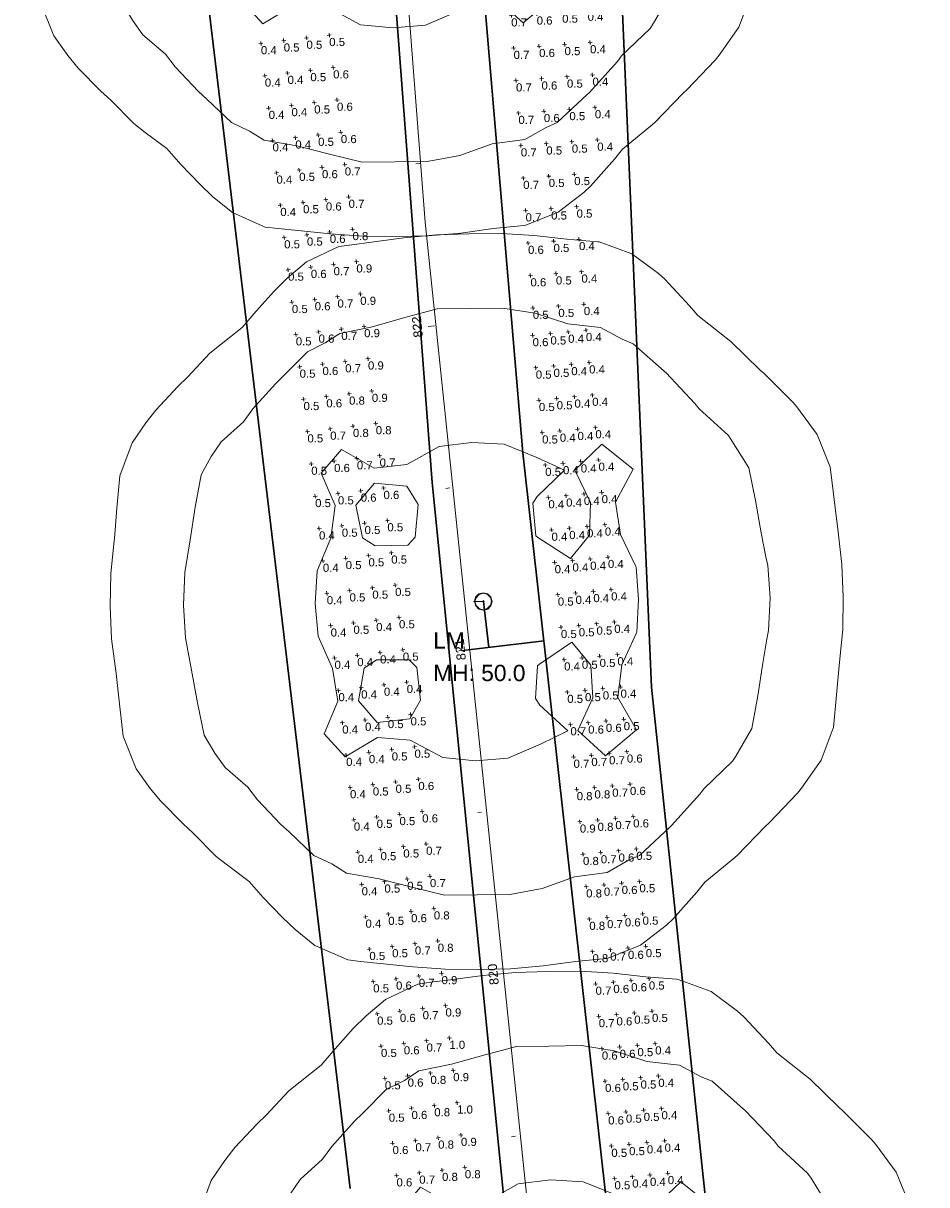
# Model space of a CAD drawing. Extents: x 11759 to 13757, y -2685 to 8839.
# Tile 12 of 55: x 12808 to 13086, y 4365 to 4722. Entities that reach past the tile are written whole.
import ezdxf

# ---------------------------------------------------------------- set-up
doc = ezdxf.new("R2010")
doc.units = 0
doc.header["$MEASUREMENT"] = 0
for name, color, linetype, lineweight in [('AGI32-115446_BK001 - Copy -- 2023-Jan-03 22h-01m-38s-DRAWING', 7, 'Continuous', 0), ('AGI32-Project_1-CALCPTS', 7, 'Continuous', 0), ('AGI32-Project_1-DRAWING', 7, 'Continuous', 0), ('AGI32-Project_1-LUMINAIRE', 7, 'Continuous', 0), ('AGI32-Project_1-MARKPOINT', 7, 'Continuous', 0), ('AGI32-Project_1-POLE_PENDANT', 7, 'Continuous', 0), ('AGI32-Project_1-STATISTICAL_AREA', 7, 'Continuous', 0), ('AGI32-Project_1-TEMPLATE', 7, 'Continuous', 0)]:
    doc.layers.add(name, color=color, linetype=linetype, lineweight=lineweight)
doc.styles.add('AGI32-Arial', font='arial.ttf')

# ---------------------------------------------------------------- blocks, each defined once
blk = doc.blocks.new('AGI32-ID1buv4w-Project_1-STATISTICAL_AREA-US 23 NB - Overall')
at = {"layer": 'AGI32-Project_1-STATISTICAL_AREA', "color": 7, "linetype": 'Continuous', "lineweight": 30}
for p, q in [((799.74, 3233.34), (832.63, 2801.45)), ((807.47, 2584.76), (762.78, 2957.77)), ((832.63, 2801.45), (866.95, 2459.18))]:
    blk.add_line(p, q, dxfattribs=at)
blk = doc.blocks.new('AGI32-ID1buv4w-Project_1-STATISTICAL_AREA-US 23 SB - Overall')
at = {"layer": 'AGI32-Project_1-STATISTICAL_AREA', "color": 7, "linetype": 'Continuous', "lineweight": 30}
for p, q in [((806.28, 3447.58), (860.5, 2810.59)), ((899.97, 2738.69), (888.05, 3015.17)), ((860.5, 2810.59), (913.54, 2334.49)), ((927.14, 2482.23), (899.97, 2738.69))]:
    blk.add_line(p, q, dxfattribs=at)
blk = doc.blocks.new('AGI32-ID1buv4w-Project_1-LUMINAIRE-LM_Symbol')
at = {"layer": 'AGI32-Project_1-LUMINAIRE', "color": 7, "linetype": 'ByBlock', "lineweight": 0}
for p, q in [((-0.78, 0.45, 0.3), (-0.9, 0, 0.3)), ((-0.78, 0.45), (-0.9, 0)), ((-0.9, 0, 0.3), (-0.78, 0.45, 0.3)), ((-0.9, 0, 0.3), (-0.78, -0.45, 0.3)), ((-0.9, 0), (-0.9, 0, 0.3)), ((-0.9, 0), (-0.78, -0.45)), ((-0.78, -0.45, 0.3), (-0.9, 0, 0.3)), ((-0.9, 0, 0.3), (-0.9, 0)), ((-0.73, 0.4), (-0.85, 0)), ((-0.85, 0), (-0.73, -0.4)), ((-0.45, 0.78, 0.3), (-0.78, 0.45, 0.3)), ((-0.45, 0.78), (-0.78, 0.45)), ((-0.78, 0.45, 0.3), (-0.45, 0.78, 0.3)), ((-0.78, 0.45), (-0.78, 0.45, 0.3)), ((-0.78, 0.45, 0.3), (-0.78, 0.45)), ((-0.4, 0.73), (-0.73, 0.4)), ((0, 0.9, 0.3), (-0.45, 0.78, 0.3)), ((0, 0.9), (-0.45, 0.78)), ((-0.45, 0.78, 0.3), (0, 0.9, 0.3)), ((-0.45, 0.78), (-0.45, 0.78, 0.3)), ((-0.45, 0.78, 0.3), (-0.45, 0.78)), ((0, 0.85), (-0.4, 0.73)), ((-0.1, 0), (0.1, 0)), ((0.45, 0.78, 0.3), (0, 0.9, 0.3)), ((0.45, 0.78), (0, 0.9)), ((0, 0.9), (0, 0.9, 0.3)), ((0, 0.9, 0.3), (0.45, 0.78, 0.3)), ((0, 0.9, 0.3), (0, 0.9)), ((0.4, 0.73), (0, 0.85)), ((0, -0.1), (0, 0.1)), ((0, 0.1), (0.1, 0)), ((0, -0.1), (0.1, 0)), ((0.73, 0.4), (0.4, 0.73)), ((0.78, 0.45, 0.3), (0.45, 0.78, 0.3)), ((0.78, 0.45), (0.45, 0.78)), ((0.45, 0.78), (0.45, 0.78, 0.3)), ((0.45, 0.78, 0.3), (0.78, 0.45, 0.3)), ((0.45, 0.78, 0.3), (0.45, 0.78)), ((0.85, 0), (0.73, 0.4)), ((0.73, -0.4), (0.85, 0)), ((0.9, 0, 0.3), (0.78, 0.45, 0.3)), ((0.9, 0), (0.78, 0.45)), ((0.78, 0.45), (0.78, 0.45, 0.3)), ((0.78, 0.45, 0.3), (0.9, 0, 0.3)), ((0.78, 0.45, 0.3), (0.78, 0.45)), ((0.78, -0.45, 0.3), (0.9, 0, 0.3)), ((0.78, -0.45), (0.9, 0)), ((0.9, 0, 0.3), (0.78, -0.45, 0.3)), ((0.9, 0, 0.3), (0.9, 0)), ((0.9, 0), (0.9, 0, 0.3)), ((-0.78, -0.45, 0.3), (-0.45, -0.78, 0.3)), ((-0.78, -0.45), (-0.78, -0.45, 0.3)), ((-0.78, -0.45), (-0.45, -0.78)), ((-0.45, -0.78, 0.3), (-0.78, -0.45, 0.3)), ((-0.78, -0.45, 0.3), (-0.78, -0.45)), ((-0.73, -0.4), (-0.4, -0.73)), ((-0.45, -0.78, 0.3), (0, -0.9, 0.3)), ((-0.45, -0.78), (-0.45, -0.78, 0.3)), ((-0.45, -0.78), (0, -0.9)), ((0, -0.9, 0.3), (-0.45, -0.78, 0.3)), ((-0.45, -0.78, 0.3), (-0.45, -0.78)), ((-0.4, -0.73), (0, -0.85)), ((0, -0.85), (0.4, -0.73)), ((0, -0.9, 0.3), (0.45, -0.78, 0.3)), ((0, -0.9), (0.45, -0.78)), ((0.45, -0.78, 0.3), (0, -0.9, 0.3)), ((0, -0.9), (0, -0.9, 0.3)), ((0, -0.9, 0.3), (0, -0.9)), ((0.4, -0.73), (0.73, -0.4)), ((0.45, -0.78, 0.3), (0.78, -0.45, 0.3)), ((0.45, -0.78), (0.78, -0.45)), ((0.78, -0.45, 0.3), (0.45, -0.78, 0.3)), ((0.45, -0.78), (0.45, -0.78, 0.3)), ((0.45, -0.78, 0.3), (0.45, -0.78)), ((0.78, -0.45), (0.78, -0.45, 0.3)), ((0.78, -0.45, 0.3), (0.78, -0.45))]:
    blk.add_line(p, q, dxfattribs=at)
blk = doc.blocks.new('AGI32-ID1buv4w-Project_1-LUMINAIRE-LM_124-1')
at = {"layer": 'AGI32-Project_1-LUMINAIRE', "color": 7, "linetype": 'ByBlock', "lineweight": 0, "xscale": 3, "yscale": 3, "zscale": 3}
blk.add_blockref('AGI32-ID1buv4w-Project_1-LUMINAIRE-LM_Symbol', (0, 0), dxfattribs=at)
blk = doc.blocks.new('AGI32-ID1buv4w-Project_1-LUMINAIRE-LM_124_Labels')
at = {"layer": 'AGI32-Project_1-LUMINAIRE', "color": 7, "linetype": 'ByBlock', "lineweight": 0, "char_height": 5, "attachment_point": 1, "style": 'AGI32-Arial'}
for s, insert in [('LM', (-12.37, -9.4, 50)), ('MH: 50.0', (-12.37, -19.4, 50))]:
    blk.add_mtext(s, dxfattribs=dict(at, insert=insert))
blk = doc.blocks.new('AGI32-ID1buv4w-Project_1-LUMINAIRE-LM_Template1')
at = {"layer": 'AGI32-Project_1-TEMPLATE', "color": 1, "linetype": 'ByBlock', "lineweight": 0}
for p, q in [((-36.02, 109.99, -50), (-30, 110.68, -50)), ((-30, 110.68, -50), (-20, 111.88, -50)), ((-20, 111.88, -50), (-10, 112.73, -50)), ((-10, 112.73, -50), (0, 112.91, -50)), ((0, 112.91, -50), (10, 112.83, -50)), ((10, 112.83, -50), (20, 112.09, -50)), ((20, 112.09, -50), (30, 110.85, -50)), ((30, 110.85, -50), (39.4, 109.99, -50)), ((-50, 104.94, -50), (-40, 109.5, -50)), ((-40, 109.5, -50), (-36.02, 109.99, -50)), ((39.4, 109.99, -50), (40, 109.93, -50)), ((40, 109.93, -50), (49.99, 106.1, -50)), ((-55.96, 99.99, -50), (-50, 104.94, -50)), ((49.99, 106.1, -50), (58.01, 99.99, -50)), ((-59.99, 96.08, -50), (-55.96, 99.99, -50)), ((58.01, 99.99, -50), (59.99, 98.21, -50)), ((59.99, 98.21, -50), (67.49, 89.99, -50)), ((-65.67, 89.99, -50), (-59.99, 96.08, -50)), ((-69.99, 85.03, -50), (-65.67, 89.99, -50)), ((67.49, 89.99, -50), (69.99, 87, -50)), ((69.99, 87, -50), (78.64, 79.99, -50)), ((-76.51, 79.99, -50), (-69.99, 85.03, -50)), ((-79.99, 77.26, -50), (-76.51, 79.99, -50)), ((78.64, 79.99, -50), (79.99, 78.89, -50)), ((79.99, 78.89, -50), (88.87, 69.99, -50)), ((-86.94, 69.99, -50), (-79.99, 77.26, -50)), ((-89.99, 67.14, -50), (-86.94, 69.99, -50)), ((88.87, 69.99, -50), (89.99, 68.99, -50)), ((89.99, 68.99, -50), (98.78, 59.99, -50)), ((-96.87, 59.99, -50), (-89.99, 67.14, -50)), ((-99.99, 56.1, -50), (-96.87, 59.99, -50)), ((98.78, 59.99, -50), (99.99, 58.51, -50)), ((99.99, 58.51, -50), (106.17, 49.99, -50)), ((-104.18, 49.99, -50), (-99.99, 56.1, -50)), ((-108.13, 40, -50), (-104.18, 49.99, -50)), ((106.17, 49.99, -50), (109.99, 40.21, -50)), ((-109.13, 30, -50), (-108.13, 40, -50)), ((109.99, 40.21, -50), (110.07, 40, -50)), ((110.07, 40, -50), (111.13, 30, -50)), ((-109.99, 20.7, -50), (-109.13, 30, -50)), ((111.13, 30, -50), (112.21, 20, -50)), ((-111.26, 10, -50), (-110.07, 20, -50)), ((-110.07, 20, -50), (-109.99, 20.7, -50)), ((112.21, 20, -50), (113.29, 10, -50)), ((-111.61, 0, -50), (-111.26, 10, -50)), ((113.29, 10, -50), (113.56, 0, -50)), ((-111.26, -10, -50), (-111.61, 0, -50)), ((113.56, 0, -50), (113.29, -10, -50)), ((-110.07, -20, -50), (-111.26, -10, -50)), ((113.29, -10, -50), (112.21, -20, -50)), ((-109.99, -20.7, -50), (-110.07, -20, -50)), ((-109.13, -30, -50), (-109.99, -20.7, -50)), ((112.21, -20, -50), (111.13, -30, -50)), ((-108.13, -40, -50), (-109.13, -30, -50)), ((111.13, -30, -50), (110.07, -40, -50)), ((-104.18, -50, -50), (-108.13, -40, -50)), ((109.99, -40.21, -50), (106.17, -50, -50)), ((110.07, -40, -50), (109.99, -40.21, -50)), ((-99.99, -56.1, -50), (-104.18, -50, -50)), ((106.17, -50, -50), (99.99, -58.51, -50)), ((-96.87, -59.99, -50), (-99.99, -56.1, -50)), ((-89.99, -67.14, -50), (-96.87, -59.99, -50)), ((98.78, -59.99, -50), (89.99, -68.99, -50)), ((99.99, -58.51, -50), (98.78, -59.99, -50)), ((-86.94, -69.99, -50), (-89.99, -67.14, -50)), ((-79.99, -77.26, -50), (-86.94, -69.99, -50)), ((88.87, -69.99, -50), (79.99, -78.89, -50)), ((89.99, -68.99, -50), (88.87, -69.99, -50)), ((-76.51, -79.99, -50), (-79.99, -77.26, -50)), ((-69.99, -85.03, -50), (-76.51, -79.99, -50)), ((78.64, -79.99, -50), (69.99, -87, -50)), ((79.99, -78.89, -50), (78.64, -79.99, -50)), ((-65.67, -89.99, -50), (-69.99, -85.03, -50)), ((69.99, -87, -50), (67.49, -89.99, -50)), ((-59.99, -96.08, -50), (-65.67, -89.99, -50)), ((67.49, -89.99, -50), (59.99, -98.21, -50)), ((-55.96, -99.99, -50), (-59.99, -96.08, -50)), ((59.99, -98.21, -50), (58.01, -99.99, -50)), ((-50, -104.94, -50), (-55.96, -99.99, -50)), ((58.01, -99.99, -50), (49.99, -106.1, -50)), ((-40, -109.5, -50), (-50, -104.94, -50)), ((49.99, -106.1, -50), (40, -109.93, -50)), ((-36.02, -109.99, -50), (-40, -109.5, -50)), ((-30, -110.68, -50), (-36.02, -109.99, -50)), ((39.4, -109.99, -50), (30, -110.85, -50)), ((40, -109.93, -50), (39.4, -109.99, -50)), ((-20, -111.88, -50), (-30, -110.68, -50)), ((-10, -112.73, -50), (-20, -111.88, -50)), ((0, -112.91, -50), (-10, -112.73, -50)), ((10, -112.83, -50), (0, -112.91, -50)), ((20, -112.09, -50), (10, -112.83, -50)), ((30, -110.85, -50), (20, -112.09, -50))]:
    blk.add_line(p, q, dxfattribs=at)
at = {"layer": 'AGI32-Project_1-TEMPLATE', "color": 5, "linetype": 'ByBlock', "lineweight": 0}
for p, q in [((-20, 87.43, -50), (-10, 89.98, -50)), ((-10, 89.98, -50), (0, 89.96, -50)), ((0, 89.96, -50), (10, 89.99, -50)), ((10, 89.99, -50), (20, 88.29, -50)), ((-30, 84.75, -50), (-20, 87.43, -50)), ((20, 88.29, -50), (30, 84.86, -50)), ((-44.52, 79.99, -50), (-40, 82.85, -50)), ((-40, 82.85, -50), (-30, 84.75, -50)), ((30, 84.86, -50), (40, 83.65, -50)), ((40, 83.65, -50), (46.61, 79.99, -50)), ((-50, 77.33, -50), (-44.52, 79.99, -50)), ((46.61, 79.99, -50), (49.99, 78.56, -50)), ((49.99, 78.56, -50), (59.42, 69.99, -50)), ((-57.49, 69.99, -50), (-50, 77.33, -50)), ((-59.99, 67.64, -50), (-57.49, 69.99, -50)), ((59.42, 69.99, -50), (59.99, 69.5, -50)), ((59.99, 69.5, -50), (68.77, 59.99, -50)), ((-67.06, 59.99, -50), (-59.99, 67.64, -50)), ((-69.99, 56.1, -50), (-67.06, 59.99, -50)), ((68.77, 59.99, -50), (69.99, 58.35, -50)), ((69.99, 58.35, -50), (78.97, 49.99, -50)), ((-76.9, 49.99, -50), (-69.99, 56.1, -50)), ((-79.99, 45.51, -50), (-76.9, 49.99, -50)), ((78.97, 49.99, -50), (79.99, 48.41, -50)), ((79.99, 48.41, -50), (85.03, 40, -50)), ((-83.19, 40, -50), (-79.99, 45.51, -50)), ((-85.15, 30, -50), (-83.19, 40, -50)), ((85.03, 40, -50), (86.99, 30, -50)), ((-86.82, 20, -50), (-85.15, 30, -50)), ((86.99, 30, -50), (88.58, 20, -50)), ((-88.57, 10, -50), (-86.82, 20, -50)), ((88.58, 20, -50), (89.99, 12.61, -50)), ((89.99, 12.61, -50), (90.52, 10, -50)), ((-89.09, 0, -50), (-88.57, 10, -50)), ((90.52, 10, -50), (91.07, 0, -50)), ((-88.57, -10, -50), (-89.09, 0, -50)), ((91.07, 0, -50), (90.52, -10, -50)), ((-86.82, -20, -50), (-88.57, -10, -50)), ((90.52, -10, -50), (89.99, -12.61, -50)), ((89.99, -12.61, -50), (88.58, -20, -50)), ((-85.15, -30, -50), (-86.82, -20, -50)), ((88.58, -20, -50), (86.99, -30, -50)), ((-83.19, -40, -50), (-85.15, -30, -50)), ((86.99, -30, -50), (85.03, -40, -50)), ((-79.99, -45.51, -50), (-83.19, -40, -50)), ((85.03, -40, -50), (79.99, -48.41, -50)), ((-76.9, -50, -50), (-79.99, -45.51, -50)), ((79.99, -48.41, -50), (78.97, -50, -50)), ((-69.99, -56.1, -50), (-76.9, -50, -50)), ((78.97, -50, -50), (69.99, -58.35, -50)), ((-67.06, -59.99, -50), (-69.99, -56.1, -50)), ((-59.99, -67.64, -50), (-67.06, -59.99, -50)), ((68.77, -59.99, -50), (59.99, -69.5, -50)), ((69.99, -58.35, -50), (68.77, -59.99, -50)), ((-57.49, -69.99, -50), (-59.99, -67.64, -50)), ((-50, -77.33, -50), (-57.49, -69.99, -50)), ((59.42, -69.99, -50), (49.99, -78.56, -50)), ((59.99, -69.5, -50), (59.42, -69.99, -50)), ((-44.52, -79.99, -50), (-50, -77.33, -50)), ((-40, -82.85, -50), (-44.52, -79.99, -50)), ((46.61, -79.99, -50), (40, -83.65, -50)), ((49.99, -78.56, -50), (46.61, -79.99, -50)), ((-30, -84.75, -50), (-40, -82.85, -50)), ((-20, -87.43, -50), (-30, -84.75, -50)), ((30, -84.86, -50), (20, -88.29, -50)), ((40, -83.65, -50), (30, -84.86, -50)), ((-10, -89.98, -50), (-20, -87.43, -50)), ((20, -88.29, -50), (10, -89.99, -50)), ((0, -89.96, -50), (-10, -89.98, -50)), ((10, -89.99, -50), (0, -89.96, -50))]:
    blk.add_line(p, q, dxfattribs=at)
at = {"layer": 'AGI32-Project_1-TEMPLATE', "color": 3, "linetype": 'ByBlock', "lineweight": 0}
for p, q in [((-46.32, 40, -50), (-40, 47.15, -50)), ((-40, 47.15, -50), (-30, 41.31, -50)), ((-20, 42.3, -50), (-10, 47.77, -50)), ((-10, 47.77, -50), (0, 48.88, -50)), ((0, 48.88, -50), (10, 48.16, -50)), ((10, 48.16, -50), (20, 44.03, -50)), ((31.6, 40, -50), (40, 47.79, -50)), ((40, 47.79, -50), (49.57, 40, -50)), ((20, 44.03, -50), (28.43, 40, -50)), ((-42.07, 30, -50), (-46.32, 40, -50)), ((-30, 41.31, -50), (-20, 42.3, -50)), ((28.43, 40, -50), (20, 32.04, -50)), ((36.32, 30, -50), (31.6, 40, -50)), ((49.57, 40, -50), (43.99, 30, -50)), ((-30, 36.78, -50), (-35.74, 30, -50)), ((-20, 35.69, -50), (-30, 36.78, -50)), ((-16.6, 30, -50), (-20, 35.69, -50)), ((-43.55, 20, -50), (-42.07, 30, -50)), ((-35.74, 30, -50), (-33.8, 20, -50)), ((-17.63, 20, -50), (-16.6, 30, -50)), ((20, 32.04, -50), (18.63, 30, -50)), ((18.63, 30, -50), (19.43, 20, -50)), ((35.83, 20, -50), (36.32, 30, -50)), ((43.99, 30, -50), (45.35, 20, -50)), ((-47.85, 10, -50), (-43.55, 20, -50)), ((-33.8, 20, -50), (-30, 17.54, -50)), ((-20, 17.59, -50), (-17.63, 20, -50)), ((19.43, 20, -50), (20, 19.48, -50)), ((20, 19.48, -50), (30, 12.84, -50)), ((30, 12.84, -50), (35.83, 20, -50)), ((45.35, 20, -50), (49.99, 10.16, -50)), ((-30, 17.54, -50), (-20, 17.59, -50)), ((-48.64, 0, -50), (-47.85, 10, -50)), ((49.99, 10.16, -50), (50.05, 10, -50)), ((50.05, 10, -50), (50.72, 0, -50)), ((-47.85, -10, -50), (-48.64, 0, -50)), ((50.72, 0, -50), (50.05, -10, -50)), ((-43.55, -20, -50), (-47.85, -10, -50)), ((49.99, -10.16, -50), (45.35, -20, -50)), ((50.05, -10, -50), (49.99, -10.16, -50)), ((30, -12.84, -50), (20, -19.48, -50)), ((35.83, -20, -50), (30, -12.84, -50)), ((-30, -17.54, -50), (-33.8, -20, -50)), ((-20, -17.59, -50), (-30, -17.54, -50)), ((-17.63, -20, -50), (-20, -17.59, -50)), ((-42.07, -30, -50), (-43.55, -20, -50)), ((-33.8, -20, -50), (-35.74, -30, -50)), ((-16.6, -30, -50), (-17.63, -20, -50)), ((19.43, -20, -50), (18.63, -30, -50)), ((20, -19.48, -50), (19.43, -20, -50)), ((36.32, -30, -50), (35.83, -20, -50)), ((45.35, -20, -50), (43.99, -30, -50)), ((-46.32, -40, -50), (-42.07, -30, -50)), ((-35.74, -30, -50), (-30, -36.78, -50)), ((-20, -35.69, -50), (-16.6, -30, -50)), ((18.63, -30, -50), (20, -32.04, -50)), ((20, -32.04, -50), (28.43, -40, -50)), ((31.6, -40, -50), (36.32, -30, -50)), ((43.99, -30, -50), (49.57, -40, -50)), ((-30, -36.78, -50), (-20, -35.69, -50)), ((-40, -47.15, -50), (-46.32, -40, -50)), ((-30, -41.31, -50), (-40, -47.15, -50)), ((-20, -42.3, -50), (-30, -41.31, -50)), ((-10, -47.77, -50), (-20, -42.3, -50)), ((28.43, -40, -50), (20, -44.03, -50)), ((40, -47.79, -50), (31.6, -40, -50)), ((49.57, -40, -50), (40, -47.79, -50)), ((20, -44.03, -50), (10, -48.16, -50)), ((0, -48.88, -50), (-10, -47.77, -50)), ((10, -48.16, -50), (0, -48.88, -50))]:
    blk.add_line(p, q, dxfattribs=at)
blk = doc.blocks.new('AGI32-ID1buv4w-Project_1-LUMINAIRE-LM_124')
at = {"layer": 'AGI32-Project_1-POLE_PENDANT', "color": 7, "linetype": 'ByBlock', "lineweight": 0}
for q in [(3, 0), (0, 0, -50)]:
    blk.add_line((0, 0), q, dxfattribs=at)
at = {"layer": 'AGI32-Project_1-LUMINAIRE', "color": 7, "linetype": 'ByBlock', "lineweight": 0}
blk.add_blockref('AGI32-ID1buv4w-Project_1-LUMINAIRE-LM_124-1', (3, 0), dxfattribs=at)
at = {"layer": 'AGI32-Project_1-LUMINAIRE', "color": 7, "linetype": 'ByBlock', "lineweight": 0, "rotation": 359.2909993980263}
blk.add_blockref('AGI32-ID1buv4w-Project_1-LUMINAIRE-LM_124_Labels', (0, 0, -50), dxfattribs=at)
at = {"layer": 'AGI32-Project_1-TEMPLATE', "color": 7, "linetype": 'ByBlock', "lineweight": 0}
blk.add_blockref('AGI32-ID1buv4w-Project_1-LUMINAIRE-LM_Template1', (0, 0), dxfattribs=at)
blk = doc.blocks.new('AGI32-ID1buv4w-Project_1-LUMINAIRE-LM_135-1')
at = {"layer": 'AGI32-Project_1-LUMINAIRE', "color": 7, "linetype": 'ByBlock', "lineweight": 0, "xscale": 3, "yscale": 3, "zscale": 3}
blk.add_blockref('AGI32-ID1buv4w-Project_1-LUMINAIRE-LM_Symbol', (0, 0), dxfattribs=at)
blk = doc.blocks.new('AGI32-ID1buv4w-Project_1-LUMINAIRE-LM_135_Labels')
at = {"layer": 'AGI32-Project_1-LUMINAIRE', "color": 7, "linetype": 'ByBlock', "lineweight": 0, "char_height": 5, "attachment_point": 1, "style": 'AGI32-Arial'}
for s, insert in [('LM', (-12.37, -9.4, 50)), ('MH: 50.0', (-12.37, -19.4, 50))]:
    blk.add_mtext(s, dxfattribs=dict(at, insert=insert))
blk = doc.blocks.new('AGI32-ID1buv4w-Project_1-LUMINAIRE-LM_135')
at = {"layer": 'AGI32-Project_1-POLE_PENDANT', "color": 7, "linetype": 'ByBlock', "lineweight": 0}
for q in [(3, 0), (0, 0, -50)]:
    blk.add_line((0, 0), q, dxfattribs=at)
at = {"layer": 'AGI32-Project_1-LUMINAIRE', "color": 7, "linetype": 'ByBlock', "lineweight": 0}
blk.add_blockref('AGI32-ID1buv4w-Project_1-LUMINAIRE-LM_135-1', (3, 0), dxfattribs=at)
at = {"layer": 'AGI32-Project_1-LUMINAIRE', "color": 7, "linetype": 'ByBlock', "lineweight": 0, "rotation": 359.2909993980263}
blk.add_blockref('AGI32-ID1buv4w-Project_1-LUMINAIRE-LM_135_Labels', (0, 0, -50), dxfattribs=at)
at = {"layer": 'AGI32-Project_1-TEMPLATE', "color": 7, "linetype": 'ByBlock', "lineweight": 0}
blk.add_blockref('AGI32-ID1buv4w-Project_1-LUMINAIRE-LM_Template1', (0, 0), dxfattribs=at)
blk = doc.blocks.new('AGI32-ID1buv4w-Project_1-LUMINAIRE-LM_137-1')
at = {"layer": 'AGI32-Project_1-LUMINAIRE', "color": 7, "linetype": 'ByBlock', "lineweight": 0, "xscale": 3, "yscale": 3, "zscale": 3}
blk.add_blockref('AGI32-ID1buv4w-Project_1-LUMINAIRE-LM_Symbol', (0, 0), dxfattribs=at)
blk = doc.blocks.new('AGI32-ID1buv4w-Project_1-LUMINAIRE-LM_137_Labels')
at = {"layer": 'AGI32-Project_1-LUMINAIRE', "color": 7, "linetype": 'ByBlock', "lineweight": 0, "char_height": 5, "attachment_point": 1, "style": 'AGI32-Arial'}
for s, insert in [('LM', (-12.37, -9.4, 50)), ('MH: 50.0', (-12.37, -19.4, 50))]:
    blk.add_mtext(s, dxfattribs=dict(at, insert=insert))
blk = doc.blocks.new('AGI32-ID1buv4w-Project_1-LUMINAIRE-LM_137')
at = {"layer": 'AGI32-Project_1-POLE_PENDANT', "color": 7, "linetype": 'ByBlock', "lineweight": 0}
for q in [(3, 0), (0, 0, -50)]:
    blk.add_line((0, 0), q, dxfattribs=at)
at = {"layer": 'AGI32-Project_1-LUMINAIRE', "color": 7, "linetype": 'ByBlock', "lineweight": 0}
blk.add_blockref('AGI32-ID1buv4w-Project_1-LUMINAIRE-LM_137-1', (3, 0), dxfattribs=at)
at = {"layer": 'AGI32-Project_1-LUMINAIRE', "color": 7, "linetype": 'ByBlock', "lineweight": 0, "rotation": 359.2909993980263}
blk.add_blockref('AGI32-ID1buv4w-Project_1-LUMINAIRE-LM_137_Labels', (0, 0, -50), dxfattribs=at)
at = {"layer": 'AGI32-Project_1-TEMPLATE', "color": 7, "linetype": 'ByBlock', "lineweight": 0}
blk.add_blockref('AGI32-ID1buv4w-Project_1-LUMINAIRE-LM_Template1', (0, 0), dxfattribs=at)
blk = doc.blocks.new('AGI32-ID1buv4w-MARKPOINT')
at = {"layer": 'AGI32-Project_1-MARKPOINT', "color": 0, "linetype": 'Continuous', "lineweight": 0}
for p, q in [((-0.125, 0), (0.125, 0)), ((0, -0.125), (0, 0.125))]:
    blk.add_line(p, q, dxfattribs=at)
blk = doc.blocks.new('AGI32-ID1buv4w-Project_1-CALCPTS-US 23 NB - STA 817+00 TO STA 822+_Luminance')
at = {"layer": 'AGI32-Project_1-MARKPOINT', "color": 154, "linetype": 'Continuous', "lineweight": 0, "xscale": 5, "yscale": 5, "zscale": 5, "rotation": 95.5470793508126}
for p in [(879.84, 2848.22), (863.47, 2846.63), (868.93, 2847.16), (874.38, 2847.69), (875.35, 2837.73), (880.81, 2838.26), (864.44, 2836.67), (869.9, 2837.2), (865.41, 2826.72), (870.86, 2827.25), (876.32, 2827.78), (881.77, 2828.31), (866.38, 2816.77), (871.83, 2817.3), (877.28, 2817.83), (882.74, 2818.36), (867.34, 2806.81), (872.8, 2807.34), (878.25, 2807.87), (883.71, 2808.4), (884.67, 2798.45), (868.31, 2796.86), (873.76, 2797.39), (879.22, 2797.92), (874.73, 2787.44), (880.18, 2787.97), (885.64, 2788.5), (869.27, 2786.91), (870.24, 2776.95), (875.7, 2777.48), (881.15, 2778.01), (886.61, 2778.54), (871.21, 2767), (876.66, 2767.53), (882.12, 2768.06), (887.57, 2768.59), (872.17, 2757.05), (877.63, 2757.58), (883.08, 2758.11), (888.54, 2758.64), (884.05, 2748.16), (889.51, 2748.68), (873.14, 2747.09), (878.6, 2747.62), (879.56, 2737.67), (885.02, 2738.2), (890.47, 2738.73), (874.11, 2737.14), (875.07, 2727.19), (880.53, 2727.72), (885.98, 2728.25), (891.44, 2728.78), (876.04, 2717.24), (881.5, 2717.76), (886.95, 2718.3), (892.41, 2718.82), (877.01, 2707.28), (882.46, 2707.81), (887.92, 2708.34), (893.37, 2708.87), (888.88, 2698.39), (894.34, 2698.92), (877.97, 2697.33), (883.43, 2697.86), (884.4, 2687.91), (889.85, 2688.44), (895.31, 2688.97), (878.94, 2687.38), (879.91, 2677.42), (885.36, 2677.95), (890.82, 2678.48), (896.27, 2679.01), (880.88, 2667.47), (886.33, 2668), (891.78, 2668.53), (897.24, 2669.06), (898.21, 2659.11), (881.84, 2657.52), (887.3, 2658.05), (892.75, 2658.58), (893.72, 2648.62), (899.17, 2649.15), (882.81, 2647.56), (888.26, 2648.09), (889.23, 2638.14), (894.68, 2638.67), (900.14, 2639.2), (883.77, 2637.61), (884.74, 2627.66), (890.2, 2628.19), (895.65, 2628.72), (901.11, 2629.25), (885.71, 2617.7), (891.16, 2618.23), (896.62, 2618.76), (902.07, 2619.29), (903.04, 2609.34), (886.67, 2607.75), (892.13, 2608.28), (897.58, 2608.81), (898.55, 2598.86), (904.01, 2599.39), (887.64, 2597.8), (893.1, 2598.33), (888.61, 2587.84), (894.06, 2588.37), (899.52, 2588.9), (904.97, 2589.43)]:
    blk.add_blockref('AGI32-ID1buv4w-MARKPOINT', p, dxfattribs=at)
at = {"layer": 'AGI32-Project_1-CALCPTS', "color": 154, "linetype": 'Continuous', "lineweight": 0, "char_height": 2.5, "attachment_point": 1, "style": 'AGI32-Arial'}
for s, insert in [('0.6', (863.47, 2845.79)), ('0.5', (868.93, 2846.32)), ('0.4', (874.38, 2846.85)), ('0.4', (879.84, 2847.38)), ('0.5', (864.44, 2835.84)), ('0.5', (869.9, 2836.37)), ('0.4', (875.35, 2836.9)), ('0.4', (880.81, 2837.43)), ('0.4', (881.77, 2827.48)), ('0.5', (865.41, 2825.89)), ('0.5', (870.86, 2826.42)), ('0.4', (876.32, 2826.95)), ('0.4', (877.28, 2816.99)), ('0.4', (882.74, 2817.52)), ('0.5', (866.38, 2815.93)), ('0.4', (871.83, 2816.46)), ('0.5', (867.34, 2805.98)), ('0.4', (872.8, 2806.51)), ('0.4', (878.25, 2807.04)), ('0.4', (883.71, 2807.57)), ('0.4', (868.31, 2796.03)), ('0.4', (873.76, 2796.56)), ('0.4', (879.22, 2797.09)), ('0.4', (884.67, 2797.62)), ('0.4', (869.27, 2786.07)), ('0.4', (874.73, 2786.6)), ('0.4', (880.18, 2787.13)), ('0.4', (885.64, 2787.66)), ('0.4', (886.61, 2777.71)), ('0.4', (870.24, 2776.12)), ('0.4', (875.7, 2776.65)), ('0.4', (881.15, 2777.18)), ('0.4', (876.66, 2766.7)), ('0.4', (882.12, 2767.23)), ('0.4', (887.57, 2767.76)), ('0.5', (871.21, 2766.17)), ('0.5', (872.17, 2756.21)), ('0.5', (877.63, 2756.74)), ('0.5', (883.08, 2757.27)), ('0.4', (888.54, 2757.8)), ('0.4', (873.14, 2746.26)), ('0.5', (878.6, 2746.79)), ('0.5', (884.05, 2747.32)), ('0.4', (889.51, 2747.85)), ('0.5', (874.11, 2736.31)), ('0.5', (879.56, 2736.84)), ('0.5', (885.02, 2737.37)), ('0.4', (890.47, 2737.9)), ('0.6', (885.98, 2727.41)), ('0.5', (891.44, 2727.94)), ('0.7', (875.07, 2726.36)), ('0.6', (880.53, 2726.89)), ('0.7', (881.5, 2716.93)), ('0.7', (886.95, 2717.46)), ('0.6', (892.41, 2717.99)), ('0.7', (876.04, 2716.4)), ('0.8', (877.01, 2706.45)), ('0.8', (882.46, 2706.98)), ('0.7', (887.92, 2707.51)), ('0.6', (893.37, 2708.04)), ('0.9', (877.97, 2696.5)), ('0.8', (883.43, 2697.03)), ('0.7', (888.88, 2697.56)), ('0.6', (894.34, 2698.09)), ('0.8', (878.94, 2686.54)), ('0.7', (884.4, 2687.07)), ('0.6', (889.85, 2687.6)), ('0.5', (895.31, 2688.13)), ('0.6', (890.82, 2677.65)), ('0.5', (896.27, 2678.18)), ('0.8', (879.91, 2676.59)), ('0.7', (885.36, 2677.12)), ('0.7', (886.33, 2667.17)), ('0.6', (891.78, 2667.7)), ('0.5', (897.24, 2668.23)), ('0.8', (880.88, 2666.64)), ('0.8', (881.84, 2656.68)), ('0.7', (887.3, 2657.21)), ('0.6', (892.75, 2657.74)), ('0.5', (898.21, 2658.27)), ('0.7', (882.81, 2646.73)), ('0.6', (888.26, 2647.26)), ('0.6', (893.72, 2647.79)), ('0.5', (899.17, 2648.32)), ('0.5', (900.14, 2638.37)), ('0.7', (883.77, 2636.78)), ('0.6', (889.23, 2637.31)), ('0.5', (894.68, 2637.84)), ('0.5', (895.65, 2627.88)), ('0.4', (901.11, 2628.41)), ('0.6', (884.74, 2626.82)), ('0.6', (890.2, 2627.35)), ('0.5', (891.16, 2617.4)), ('0.5', (896.62, 2617.93)), ('0.4', (902.07, 2618.46)), ('0.6', (885.71, 2616.87)), ('0.6', (886.67, 2606.92)), ('0.5', (892.13, 2607.45)), ('0.5', (897.58, 2607.98)), ('0.4', (903.04, 2608.51)), ('0.5', (887.64, 2596.96)), ('0.5', (893.1, 2597.49)), ('0.4', (898.55, 2598.02)), ('0.4', (904.01, 2598.55)), ('0.4', (904.97, 2588.6)), ('0.5', (888.61, 2587.01)), ('0.4', (894.06, 2587.54)), ('0.4', (899.52, 2588.07))]:
    blk.add_mtext(s, dxfattribs=dict(at, insert=insert))
blk = doc.blocks.new('AGI32-ID1buv4w-Project_1-CALCPTS-US 23 NB - STA 822+00 TO STA 823+00_Luminance')
at = {"layer": 'AGI32-Project_1-MARKPOINT', "color": 154, "linetype": 'Continuous', "lineweight": 0, "xscale": 5, "yscale": 5, "zscale": 5, "rotation": 94.23708066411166}
for p in [(856.89, 2944.77), (864.72, 2945.35), (872.54, 2945.93), (880.37, 2946.51), (857.63, 2934.8), (865.46, 2935.38), (873.28, 2935.96), (881.11, 2936.54), (881.85, 2926.57), (858.37, 2924.83), (866.2, 2925.41), (874.02, 2925.99), (874.76, 2916.01), (882.59, 2916.59), (859.11, 2914.85), (866.93, 2915.43), (867.67, 2905.46), (875.5, 2906.04), (883.33, 2906.62), (859.85, 2904.88), (860.58, 2894.91), (868.41, 2895.49), (876.24, 2896.07), (861.32, 2884.94), (869.15, 2885.52), (876.98, 2886.1), (862.06, 2874.96), (869.89, 2875.54), (877.72, 2876.12), (878.46, 2866.15), (862.8, 2864.99), (870.63, 2865.57), (871.37, 2855.6), (879.2, 2856.18), (863.54, 2855.02)]:
    blk.add_blockref('AGI32-ID1buv4w-MARKPOINT', p, dxfattribs=at)
at = {"layer": 'AGI32-Project_1-CALCPTS', "color": 154, "linetype": 'Continuous', "lineweight": 0, "char_height": 2.5, "attachment_point": 1, "style": 'AGI32-Arial'}
for s, insert in [('0.5', (872.54, 2945.1)), ('0.4', (880.37, 2945.68)), ('0.7', (856.89, 2943.94)), ('0.6', (864.72, 2944.52)), ('0.6', (865.46, 2934.55)), ('0.5', (873.28, 2935.13)), ('0.4', (881.11, 2935.71)), ('0.7', (857.63, 2933.97)), ('0.7', (858.37, 2923.99)), ('0.6', (866.2, 2924.57)), ('0.5', (874.02, 2925.15)), ('0.4', (881.85, 2925.73)), ('0.7', (859.11, 2914.02)), ('0.6', (866.93, 2914.6)), ('0.5', (874.76, 2915.18)), ('0.4', (882.59, 2915.76)), ('0.4', (883.33, 2905.79)), ('0.7', (859.85, 2904.05)), ('0.5', (867.67, 2904.63)), ('0.5', (875.5, 2905.21)), ('0.5', (876.24, 2895.23)), ('0.7', (860.58, 2894.07)), ('0.5', (868.41, 2894.65)), ('0.5', (869.15, 2884.68)), ('0.5', (876.98, 2885.26)), ('0.7', (861.32, 2884.1)), ('0.6', (862.06, 2874.13)), ('0.5', (869.89, 2874.71)), ('0.4', (877.72, 2875.29)), ('0.6', (862.8, 2864.16)), ('0.5', (870.63, 2864.74)), ('0.4', (878.46, 2865.32)), ('0.5', (863.54, 2854.18)), ('0.5', (871.37, 2854.76)), ('0.4', (879.2, 2855.34))]:
    blk.add_mtext(s, dxfattribs=dict(at, insert=insert))
blk = doc.blocks.new('AGI32-ID1buv4w-Project_1-CALCPTS-US 23 SB - STA 823+00 TO STA 813+50_Luminance')
at = {"layer": 'AGI32-Project_1-MARKPOINT', "color": 154, "linetype": 'Continuous', "lineweight": 0, "xscale": 5.000000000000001, "yscale": 5.000000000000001, "zscale": 5.000000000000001, "rotation": 276.8312320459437}
for p in [(794.02, 2937.91), (801.01, 2938.75), (780.03, 2936.24), (787.02, 2937.08), (788.21, 2927.15), (795.21, 2927.99), (802.2, 2928.82), (781.22, 2926.31), (782.41, 2916.38), (789.4, 2917.22), (796.4, 2918.06), (803.39, 2918.89), (804.58, 2908.97), (783.6, 2906.45), (790.59, 2907.29), (797.59, 2908.13), (798.78, 2898.2), (805.77, 2899.04), (784.79, 2896.52), (791.78, 2897.36), (792.97, 2887.43), (799.97, 2888.27), (806.96, 2889.11), (785.98, 2886.59), (787.17, 2876.66), (794.16, 2877.5), (801.16, 2878.34), (808.15, 2879.18), (788.36, 2866.74), (795.35, 2867.57), (802.35, 2868.41), (809.34, 2869.25), (810.53, 2859.32), (789.54, 2856.81), (796.54, 2857.64), (803.54, 2858.48), (804.72, 2848.55), (811.72, 2849.39), (790.73, 2846.88), (797.73, 2847.72), (798.92, 2837.79), (805.91, 2838.62), (812.91, 2839.46), (791.92, 2836.95), (793.11, 2827.02), (800.11, 2827.86), (807.1, 2828.7), (814.1, 2829.53), (815.29, 2819.61), (794.3, 2817.09), (801.3, 2817.93), (808.29, 2818.77), (809.48, 2808.84), (816.48, 2809.68), (795.49, 2807.16), (802.49, 2808), (803.68, 2798.07), (810.67, 2798.91), (817.67, 2799.75), (796.68, 2797.23), (804.87, 2788.14), (811.86, 2788.98), (818.86, 2789.82), (797.87, 2787.3), (799.06, 2777.38), (806.06, 2778.21), (813.05, 2779.05), (820.05, 2779.89), (821.24, 2769.96), (800.25, 2767.45), (807.25, 2768.28), (814.24, 2769.12), (815.43, 2759.19), (822.43, 2760.03), (801.44, 2757.52), (808.43, 2758.36), (809.62, 2748.43), (816.62, 2749.26), (823.61, 2750.1), (802.63, 2747.59), (803.82, 2737.66), (810.81, 2738.5), (817.81, 2739.34), (824.8, 2740.17), (805.01, 2727.73), (812, 2728.57), (819, 2729.41), (825.99, 2730.24), (827.18, 2720.32), (806.2, 2717.8), (813.19, 2718.64), (820.19, 2719.48), (821.38, 2709.55), (828.37, 2710.39), (807.39, 2707.87), (814.38, 2708.71), (815.57, 2698.78), (822.57, 2699.62), (829.56, 2700.46), (808.58, 2697.94), (809.77, 2688.01), (816.76, 2688.85), (823.76, 2689.69), (830.75, 2690.53), (831.94, 2680.6), (810.96, 2678.09), (817.95, 2678.92), (824.95, 2679.76), (826.14, 2669.83), (833.13, 2670.67), (812.14, 2668.16), (819.14, 2668.99), (820.33, 2659.07), (827.32, 2659.9), (834.32, 2660.74), (813.33, 2658.23), (821.52, 2649.14), (828.51, 2649.97), (835.51, 2650.81), (814.52, 2648.3), (815.71, 2638.37), (822.71, 2639.21), (829.7, 2640.05), (836.7, 2640.88), (837.89, 2630.95), (816.9, 2628.44), (823.9, 2629.28), (830.89, 2630.12), (832.08, 2620.19), (839.08, 2621.03), (818.09, 2618.51), (825.09, 2619.35), (826.28, 2609.42), (833.27, 2610.26), (840.27, 2611.1), (819.28, 2608.58), (820.47, 2598.65), (827.47, 2599.49), (834.46, 2600.33), (841.46, 2601.17), (821.66, 2588.72), (828.66, 2589.56), (835.65, 2590.4), (842.65, 2591.24)]:
    blk.add_blockref('AGI32-ID1buv4w-MARKPOINT', p, dxfattribs=at)
at = {"layer": 'AGI32-Project_1-CALCPTS', "color": 154, "linetype": 'Continuous', "lineweight": 0, "char_height": 2.5, "attachment_point": 1, "style": 'AGI32-Arial'}
for s, insert in [('0.5', (801.01, 2937.92)), ('0.4', (780.03, 2935.41)), ('0.5', (787.02, 2936.24)), ('0.5', (794.02, 2937.08)), ('0.5', (795.21, 2927.15)), ('0.6', (802.2, 2927.99)), ('0.4', (781.22, 2925.48)), ('0.4', (788.21, 2926.31)), ('0.4', (789.4, 2916.39)), ('0.5', (796.4, 2917.22)), ('0.6', (803.39, 2918.06)), ('0.4', (782.41, 2915.55)), ('0.4', (790.59, 2906.46)), ('0.5', (797.59, 2907.29)), ('0.6', (804.58, 2908.13)), ('0.4', (783.6, 2905.62)), ('0.4', (784.79, 2895.69)), ('0.5', (791.78, 2896.53)), ('0.6', (798.78, 2897.37)), ('0.7', (805.77, 2898.2)), ('0.7', (806.96, 2888.27)), ('0.4', (785.98, 2885.76)), ('0.5', (792.97, 2886.6)), ('0.6', (799.97, 2887.44)), ('0.6', (801.16, 2877.51)), ('0.8', (808.15, 2878.35)), ('0.5', (787.17, 2875.83)), ('0.5', (794.16, 2876.67)), ('0.6', (795.35, 2866.74)), ('0.7', (802.35, 2867.58)), ('0.9', (809.34, 2868.42)), ('0.5', (788.36, 2865.9)), ('0.5', (789.54, 2855.97)), ('0.6', (796.54, 2856.81)), ('0.7', (803.54, 2857.65)), ('0.9', (810.53, 2858.49)), ('0.5', (790.73, 2846.04)), ('0.6', (797.73, 2846.88)), ('0.7', (804.72, 2847.72)), ('0.9', (811.72, 2848.56)), ('0.9', (812.91, 2838.63)), ('0.5', (791.92, 2836.12)), ('0.6', (798.92, 2836.95)), ('0.7', (805.91, 2837.79)), ('0.8', (807.1, 2827.86)), ('0.9', (814.1, 2828.7)), ('0.5', (793.11, 2826.19)), ('0.6', (800.11, 2827.02)), ('0.7', (801.3, 2817.1)), ('0.8', (808.29, 2817.93)), ('0.8', (815.29, 2818.77)), ('0.5', (794.3, 2816.26)), ('0.5', (795.49, 2806.33)), ('0.6', (802.49, 2807.17)), ('0.7', (809.48, 2808)), ('0.7', (816.48, 2808.84)), ('0.6', (817.67, 2798.91)), ('0.5', (796.68, 2796.4)), ('0.5', (803.68, 2797.24)), ('0.6', (810.67, 2798.08)), ('0.5', (811.86, 2788.15)), ('0.5', (818.86, 2788.98)), ('0.4', (797.87, 2786.47)), ('0.5', (804.87, 2787.31)), ('0.5', (806.06, 2777.38)), ('0.5', (813.05, 2778.22)), ('0.5', (820.05, 2779.06)), ('0.4', (799.06, 2776.54)), ('0.5', (807.25, 2767.45)), ('0.5', (814.24, 2768.29)), ('0.5', (821.24, 2769.13)), ('0.4', (800.25, 2766.61)), ('0.4', (801.44, 2756.68)), ('0.5', (808.43, 2757.52)), ('0.4', (815.43, 2758.36)), ('0.5', (822.43, 2759.2)), ('0.5', (823.61, 2749.27)), ('0.4', (802.63, 2746.75)), ('0.4', (809.62, 2747.59)), ('0.4', (816.62, 2748.43)), ('0.4', (817.81, 2738.5)), ('0.4', (824.8, 2739.34)), ('0.4', (803.82, 2736.83)), ('0.4', (810.81, 2737.66)), ('0.4', (812, 2727.73)), ('0.5', (819, 2728.57)), ('0.5', (825.99, 2729.41)), ('0.4', (805.01, 2726.9)), ('0.4', (806.2, 2716.97)), ('0.4', (813.19, 2717.81)), ('0.5', (820.19, 2718.64)), ('0.5', (827.18, 2719.48)), ('0.4', (807.39, 2707.04)), ('0.5', (814.38, 2707.88)), ('0.5', (821.38, 2708.71)), ('0.6', (828.37, 2709.55)), ('0.6', (829.56, 2699.62)), ('0.4', (808.58, 2697.11)), ('0.5', (815.57, 2697.95)), ('0.5', (822.57, 2698.79)), ('0.5', (823.76, 2688.86)), ('0.7', (830.75, 2689.69)), ('0.4', (809.77, 2687.18)), ('0.5', (816.76, 2688.02)), ('0.5', (817.95, 2678.09)), ('0.5', (824.95, 2678.93)), ('0.7', (831.94, 2679.77)), ('0.4', (810.96, 2677.25)), ('0.4', (812.14, 2667.32)), ('0.5', (819.14, 2668.16)), ('0.6', (826.14, 2669)), ('0.8', (833.13, 2669.84)), ('0.8', (834.32, 2659.91)), ('0.5', (813.33, 2657.39)), ('0.5', (820.33, 2658.23)), ('0.7', (827.32, 2659.07)), ('0.7', (828.51, 2649.14)), ('0.9', (835.51, 2649.98)), ('0.5', (814.52, 2647.46)), ('0.6', (821.52, 2648.3)), ('0.6', (822.71, 2638.37)), ('0.7', (829.7, 2639.21)), ('0.9', (836.7, 2640.05)), ('0.5', (815.71, 2637.54)), ('0.5', (816.9, 2627.61)), ('0.6', (823.9, 2628.44)), ('0.7', (830.89, 2629.28)), ('1.0', (837.89, 2630.12)), ('0.5', (818.09, 2617.68)), ('0.6', (825.09, 2618.52)), ('0.8', (832.08, 2619.35)), ('0.9', (839.08, 2620.19)), ('1.0', (840.27, 2610.26)), ('0.5', (819.28, 2607.75)), ('0.6', (826.28, 2608.59)), ('0.8', (833.27, 2609.42)), ('0.8', (834.46, 2599.5)), ('0.9', (841.46, 2600.33)), ('0.6', (820.47, 2597.82)), ('0.7', (827.47, 2598.66)), ('0.7', (828.66, 2588.73)), ('0.8', (835.65, 2589.57)), ('0.8', (842.65, 2590.4)), ('0.6', (821.66, 2587.89))]:
    blk.add_mtext(s, dxfattribs=dict(at, insert=insert))

msp = doc.modelspace()

# ---------------------------------------------------------------- linework, layer by layer
at = {"layer": 'AGI32-115446_BK001 - Copy -- 2023-Jan-03 22h-01m-38s-DRAWING', "color": 7, "linetype": 'Continuous', "lineweight": 0}
for p, q in [((12931.83, 4660.54), (12895.98, 5126.31)), ((12931.83, 4660.54), (12895.98, 5126.31)), ((12930.21, 4678.5), (12929.02, 4678.39)), ((12980.33, 4195.91), (12931.83, 4660.54)), ((12980.33, 4195.91), (12931.83, 4660.54)), ((12934.75, 4628.7), (12932.76, 4628.52)), ((12939.43, 4578.92), (12938.23, 4578.81)), ((12944.25, 4529.15), (12942.26, 4528.96)), ((12949.22, 4479.4), (12948.03, 4479.28)), ((12954.33, 4429.66), (12952.34, 4429.46)), ((12959.59, 4379.94), (12958.4, 4379.81))]:
    msp.add_line(p, q, dxfattribs=at)
for points in [[(12938.16, 4661.11, 0), (12938.16, 4661.11, 0), (12938.16, 4661.11, 0), (12938.16, 4661.11, 0), (12938.16, 4661.11, 0), (12938.16, 4661.11, 0), (12938.16, 4661.11, 0), (12938.16, 4661.11, 0), (12938.16, 4661.11, 0), (12938.16, 4661.11, 0), (12938.16, 4661.11, 0), (12938.16, 4661.11, 0), (12938.16, 4661.11, 0), (12938.16, 4661.11, 0), (12938.16, 4661.11, 0), (12938.16, 4661.11, 0), (12938.16, 4661.11, 0), (12938.16, 4661.11, 0), (12938.16, 4661.11, 0), (12938.16, 4661.11, 0), (12938.16, 4661.11, 0), (12938.16, 4661.11, 0), (12938.16, 4661.11, 0), (12938.16, 4661.11, 0), (12938.16, 4661.11, 0), (12938.16, 4661.11, 0)], [(12934.75, 4628.7, 0), (12934.75, 4628.7, 0), (12934.75, 4628.7, 0), (12934.75, 4628.7, 0), (12934.75, 4628.7, 0), (12934.75, 4628.7, 0), (12934.75, 4628.7, 0), (12934.75, 4628.7, 0), (12934.75, 4628.7, 0), (12934.75, 4628.7, 0), (12934.75, 4628.7, 0), (12934.75, 4628.7, 0), (12934.75, 4628.7, 0), (12934.75, 4628.7, 0), (12934.75, 4628.7, 0), (12934.75, 4628.7, 0), (12934.75, 4628.7, 0), (12934.75, 4628.7, 0), (12934.75, 4628.7, 0), (12934.75, 4628.7, 0), (12934.75, 4628.7, 0), (12934.75, 4628.7, 0), (12934.75, 4628.7, 0), (12934.75, 4628.7, 0), (12934.75, 4628.7, 0), (12934.75, 4628.7, 0)], [(12944.25, 4529.15, 0), (12944.25, 4529.15, 0), (12944.25, 4529.15, 0), (12944.25, 4529.15, 0), (12944.25, 4529.15, 0), (12944.25, 4529.15, 0), (12944.25, 4529.15, 0), (12944.25, 4529.15, 0), (12944.25, 4529.15, 0), (12944.25, 4529.15, 0), (12944.25, 4529.15, 0), (12944.25, 4529.15, 0), (12944.25, 4529.15, 0), (12944.25, 4529.15, 0), (12944.25, 4529.15, 0), (12944.25, 4529.15, 0), (12944.25, 4529.15, 0), (12944.25, 4529.15, 0), (12944.25, 4529.15, 0), (12944.25, 4529.15, 0), (12944.25, 4529.15, 0), (12944.25, 4529.15, 0), (12944.25, 4529.15, 0), (12944.25, 4529.15, 0), (12944.25, 4529.15, 0), (12944.25, 4529.15, 0)], [(12954.33, 4429.66, 0), (12954.33, 4429.66, 0), (12954.33, 4429.66, 0), (12954.33, 4429.66, 0), (12954.33, 4429.66, 0), (12954.33, 4429.66, 0), (12954.33, 4429.66, 0), (12954.33, 4429.66, 0), (12954.33, 4429.66, 0), (12954.33, 4429.66, 0), (12954.33, 4429.66, 0), (12954.33, 4429.66, 0), (12954.33, 4429.66, 0), (12954.33, 4429.66, 0), (12954.33, 4429.66, 0), (12954.33, 4429.66, 0), (12954.33, 4429.66, 0), (12954.33, 4429.66, 0), (12954.33, 4429.66, 0), (12954.33, 4429.66, 0), (12954.33, 4429.66, 0), (12954.33, 4429.66, 0), (12954.33, 4429.66, 0), (12954.33, 4429.66, 0), (12954.33, 4429.66, 0), (12954.33, 4429.66, 0)]]:
    msp.add_polyline3d(points, dxfattribs=at)
at = {"layer": 'AGI32-Project_1-DRAWING', "color": 8, "linetype": 'Continuous', "lineweight": 30}
for p, q in [((12949.75, 4544.05), (12951.39, 4529.98)), ((12944.25, 4529.15), (12968.45, 4531.96))]:
    msp.add_line(p, q, dxfattribs=at)

# ---------------------------------------------------------------- block references
at = {"layer": 'AGI32-Project_1-CALCPTS', "color": 7, "linetype": 'Continuous', "lineweight": 0}
for name in ['AGI32-ID1buv4w-Project_1-CALCPTS-US 23 NB - STA 822+00 TO STA 823+00_Luminance', 'AGI32-ID1buv4w-Project_1-CALCPTS-US 23 SB - STA 823+00 TO STA 813+50_Luminance', 'AGI32-ID1buv4w-Project_1-CALCPTS-US 23 NB - STA 817+00 TO STA 822+_Luminance']:
    msp.add_blockref(name, (12101.41, 1779.14), dxfattribs=at)
at = {"layer": 'AGI32-Project_1-LUMINAIRE', "color": 7, "linetype": 'Continuous', "lineweight": 0, "rotation": 0.7090006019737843}
for name, p in [('AGI32-ID1buv4w-Project_1-LUMINAIRE-LM_124', (12921.43, 4769.01, 50)), ('AGI32-ID1buv4w-Project_1-LUMINAIRE-LM_135', (12946.72, 4544.04, 50)), ('AGI32-ID1buv4w-Project_1-LUMINAIRE-LM_137', (12970.99, 4317.65, 50))]:
    msp.add_blockref(name, p, dxfattribs=at)
at = {"layer": 'AGI32-Project_1-STATISTICAL_AREA', "color": 7, "linetype": 'Continuous', "lineweight": 0}
for name in ['AGI32-ID1buv4w-Project_1-STATISTICAL_AREA-US 23 SB - Overall', 'AGI32-ID1buv4w-Project_1-STATISTICAL_AREA-US 23 NB - Overall']:
    msp.add_blockref(name, (12101.41, 1779.14), dxfattribs=at)

# ---------------------------------------------------------------- texts
at = {"layer": 'AGI32-115446_BK001 - Copy -- 2023-Jan-03 22h-01m-38s-DRAWING', "color": 7, "linetype": 'Continuous', "lineweight": 0, "char_height": 2.8, "attachment_point": 1, "style": 'AGI32-Arial'}
for s, insert, rotation in [('822', (12928.37, 4624.97), 95.2865), ('821', (12941.59, 4525.91), 95.6198), ('820', (12951.71, 4426.24), 95.9531)]:
    msp.add_mtext(s, dxfattribs=dict(at, insert=insert, rotation=rotation))

doc.saveas('drawing.dxf')
